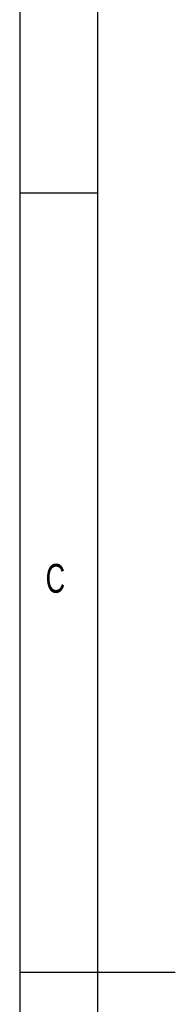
# Model space of a CAD drawing. Extents: x 5 to 415, y 3 to 292.
# Tile 12 of 33: x 5 to 15, y 146 to 210. Entities that reach past the tile are written whole.
import ezdxf
from ezdxf.enums import TextEntityAlignment as Align

# ---------------------------------------------------------------- set-up
doc = ezdxf.new("R2010")
doc.units = 0
doc.layers.get('0').update_dxf_attribs({"linetype": 'CONTINUOUS'})

msp = doc.modelspace()

# ---------------------------------------------------------------- linework, layer by layer
at = {"color": 7, "linetype": 'CONTINUOUS'}
for p, q in [((5, 292), (5, 5)), ((10, 287), (10, 10)), ((5, 198.5), (10, 198.5)), ((5, 148.5), (15, 148.5))]:
    msp.add_line(p, q, dxfattribs=at)

# ---------------------------------------------------------------- texts
at = {"color": 7, "linetype": 'CONTINUOUS', "width": 0.7}
msp.add_text('C', height=1.852, dxfattribs=at).set_placement((6.667, 172.281), align=Align.BOTTOM_LEFT)

doc.saveas('drawing.dxf')
